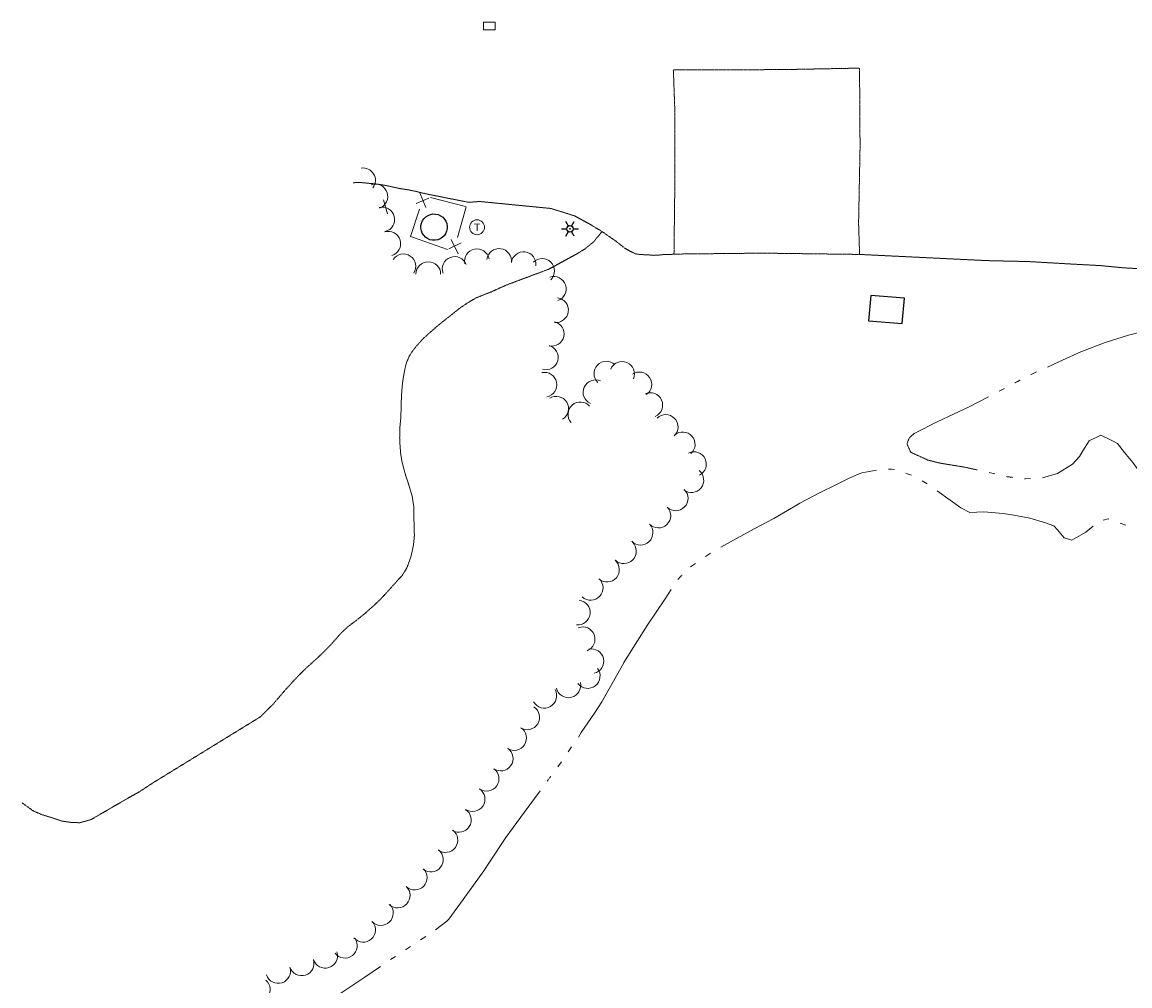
# Model space of a CAD drawing. Extents: x 386588 to 390135, y 96998 to 113606.
# Tile 4 of 92: x 386655 to 387014, y 97620 to 97933. Entities that reach past the tile are written whole.
import ezdxf
from ezdxf.enums import TextEntityAlignment as Align

# ---------------------------------------------------------------- set-up
doc = ezdxf.new("R2010")
doc.units = 0
doc.header["$MEASUREMENT"] = 0
for name, pattern in [('Wisdot3', [0.1875, 0.125, -0.0625]), ('Wisdot5', [0.1, 0.05, -0.05]), ('Wisdot6', [0.375, 0.125, -0.0625, 0.03125, -0.0625, 0.03125, -0.0625])]:
    doc.linetypes.add(name, pattern=pattern)
for name, color, linetype, lineweight in [('E_BLD', 241, 'Continuous', 25), ('E_DRN', 40, 'Continuous', 15), ('E_DWY', 2, 'Wisdot3', 15), ('E_LAND_Vegetation', 3, 'Continuous', 15), ('E_LTG', 21, 'Continuous', 25), ('E_MISCPROP_Railing', 30, 'Continuous', 15), ('E_MISCPROP_Solid', 241, 'Continuous', 15), ('E_PATH_Sidewalk', 2, 'Wisdot5', 15), ('E_WTR', 4, 'Wisdot6', 15), ('E_WTR_Elevations', 4, 'Continuous', 15)]:
    doc.layers.add(name, color=color, linetype=linetype, lineweight=lineweight)
doc.styles.add('Style-dot_font5', font='dot_font5.shx')

# ---------------------------------------------------------------- blocks, each defined once
blk = doc.blocks.new('INLET')
at = {"layer": 'E_DRN', "flags": 128}
blk.add_lwpolyline([(-7.5, 10), (7.5, 10), (7.5, 0), (-7.5, 0)], close=True, dxfattribs=at)
blk = doc.blocks.new('LPOL')
at = {"layer": 'E_LTG'}
for p, q in [((-4, 0), (-1.5, 0)), ((-0.75, 1.3), (-2, 3.46)), ((0.75, 1.3), (2, 3.46)), ((1.5, 0), (4, 0)), ((-2, -3.46), (-0.75, -1.3)), ((2, -3.46), (0.75, -1.3))]:
    blk.add_line(p, q, dxfattribs=at)
for radius in [1.5, 1.5, 1.5, 0.125]:
    blk.add_circle((0, 0), radius, dxfattribs=at)
blk = doc.blocks.new('TANK')
at = {"layer": 'E_MISCPROP_Solid'}
blk.add_circle((0, 0), 10.9, dxfattribs=at)
at = {"layer": 'E_MISCPROP_Solid', "style": 'Style-dot_font5', "width": 1.111111}
blk.add_text('T', height=10.8, dxfattribs=at).set_placement((0, 0), align=Align.MIDDLE_CENTER)

msp = doc.modelspace()

# ---------------------------------------------------------------- linework, layer by layer
at = {"layer": 'E_BLD'}
for p, q in [((386930.27, 97844.22), (386929.6, 97836.01)), ((386941.17, 97843.33), (386930.27, 97844.22)), ((386940.51, 97835.12), (386941.17, 97843.33)), ((386929.6, 97836.01), (386940.51, 97835.12))]:
    msp.add_line(p, q, dxfattribs=at)
msp.add_ellipse((386788.76, 97866.35), major_axis=(-4.07, 1.33), ratio=0.999619, dxfattribs=at)
at = {"layer": 'E_DWY', "flags": 128}
for points in [[(386762.57, 97880.75), (386764.71, 97880.84), (386770.43, 97880.29), (386772.93, 97879.88), (386775.13, 97879.42), (386777.73, 97878.85), (386780.49, 97878.44), (386782.88, 97877.93), (386784.97, 97877.42), (386786.86, 97877), (386799.94, 97874.4)], [(386926.67, 97857.51), (386967.8, 97855.51), (386981.49, 97855.19), (386995.02, 97854.41), (387004.9, 97853.88), (387011.83, 97853.2), (387029.19, 97852.16), (387048.2, 97850.98), (387060.05, 97849.93), (387068.01, 97848.78), (387073.62, 97848.21), (387076.6, 97847.36), (387080.24, 97845.54), (387084.23, 97843.4), (387087.49, 97840.75), (387090.22, 97837.1), (387095.98, 97829.05), (387104.82, 97814.74), (387112.81, 97803.16), (387122.69, 97787.31), (387129.43, 97774.69), (387135.15, 97764.01), (387135.57, 97763.34), (387136.46, 97763.15), (387145.94, 97767.55), (387148.81, 97769.21), (387152.36, 97771.04), (387156.24, 97773.08), (387159.61, 97774.72), (387162.65, 97776.74), (387164.67, 97778.55), (387166.76, 97780.92), (387168.23, 97782.87), (387169.85, 97785.42), (387171.18, 97787.63), (387172.27, 97789.4), (387173.19, 97791.02), (387173.25, 97791.5), (387172.41, 97792.59), (387170.34, 97794.15), (387168.1, 97795.68), (387165.2, 97798.15), (387162.76, 97800.01), (387159.81, 97802.53), (387157.56, 97804.75), (387155.4, 97806.86), (387153.52, 97808.59), (387151.91, 97810.16), (387149.61, 97812.22), (387146.65, 97814.42), (387144.4, 97815.79), (387134.51, 97820.7), (387126.45, 97825.17), (387122.9, 97827.41), (387121.49, 97828.42), (387119.98, 97829.72), (387118.71, 97831.1), (387117.91, 97832.25), (387117.34, 97833.66), (387117.08, 97834.88), (387117, 97835.81), (387117.07, 97837.31), (387117.25, 97838.68), (387117.66, 97840.06), (387118.36, 97841.86), (387119.02, 97843.41), (387122.11, 97849.98), (387128, 97859.49), (387132.88, 97867.69), (387139.16, 97879.33)], [(386799.94, 97874.4), (386803.54, 97874.66), (386826.63, 97872.41), (386834.34, 97869.97), (386839.11, 97867.39), (386843.5, 97864.73), (386847.73, 97861.77), (386850.46, 97859.61), (386852.64, 97858.39), (386853.91, 97857.76), (386855.27, 97857.51), (386856.75, 97857.42), (386858.49, 97857.33), (386860.06, 97857.21), (386861.76, 97857.31), (386863.3, 97857.48), (386864.96, 97857.44), (386866.51, 97857.62)], [(386843.2, 97864.91), (386840.37, 97861.51), (386837.57, 97859.25), (386835.59, 97858.02), (386825.53, 97852.53)], [(386790.3, 97834.71), (386797.18, 97840.16), (386799.45, 97841.69), (386802.25, 97843.38), (386804.63, 97844.35), (386807.1, 97845.29), (386811.36, 97847.22), (386812.5, 97847.71), (386825.81, 97852.68)], [(386790.3, 97834.71), (386787.47, 97832.24), (386785.32, 97830.3), (386783.85, 97828.71), (386782.41, 97827.05), (386781.38, 97825.63), (386780.62, 97824.33), (386779.75, 97822.3), (386779.17, 97819.79), (386778.56, 97816.16), (386778.29, 97813.28), (386778.12, 97809.95), (386778.06, 97807.02), (386777.93, 97804.17), (386777.68, 97801.53), (386777.6, 97798.09), (386777.7, 97796.08), (386777.89, 97793.27), (386778.4, 97790.05), (386779.55, 97785.88), (386780.68, 97782.43), (386781.65, 97779.19), (386782.16, 97775.96), (386782.18, 97772.76), (386782.3, 97769.54), (386782.37, 97766.34), (386782.08, 97763.29), (386781.25, 97759.57), (386779.98, 97755.99), (386778.45, 97753.5), (386776.78, 97751.71), (386774.63, 97749.3), (386772.1, 97746.5), (386769.52, 97743.97), (386766.08, 97740.93), (386763.73, 97739.04), (386760.88, 97736.91), (386759.4, 97735.58), (386757.83, 97733.92), (386755.36, 97731.08), (386752.21, 97727.93), (386750.38, 97726.2), (386747.34, 97723.5), (386744.63, 97720.83), (386743.17, 97719.24), (386740.39, 97716.2), (386736.73, 97711.93), (386732.49, 97707.67), (386697.51, 97686.18), (386693.23, 97683.37), (386688.37, 97680.62), (386677.6, 97674.37), (386673.93, 97673.34), (386671.34, 97673.41), (386667.94, 97673.91), (386665.57, 97674.75), (386661.38, 97676.05), (386658.82, 97677.2), (386657.43, 97678.19), (386655.25, 97679.77)]]:
    msp.add_lwpolyline(points, dxfattribs=at)
at = {"layer": 'E_LAND_Vegetation'}
msp.add_line((386773.69, 97870.62), (386772.34, 97875.21), dxfattribs=at)
for centre, start, end in [((386765.74, 97881.56), 322.7733, 99.0466), ((386769.74, 97876.3), 289.3768, 109.3614), ((386771.97, 97868.84), 283.913, 103.8977), ((386773.9, 97860.97), 286.9766, 106.9613), ((386802.66, 97855.31), 11.7774, 191.7621), ((386809.84, 97855.39), 352.531, 172.5157), ((386778.84, 97853.65), 326.7363, 146.721), ((386795.4, 97852.81), 20.2904, 200.275), ((386817.77, 97854.34), 352.531, 172.5157), ((386823.77, 97852.17), 314.7914, 134.7761), ((386786.89, 97851.13), 359.9334, 179.9181), ((386827.57, 97846.34), 288.6672, 108.6519), ((386828.28, 97839.44), 262.7929, 82.7775), ((386826.89, 97831.77), 257.6282, 77.6129), ((386824.98, 97824.14), 254.0868, 74.0715), ((386844.59, 97818.89), 46.5279, 226.5126), ((386824.52, 97815.29), 281.6378, 101.6225), ((386849.68, 97818.79), 337.0139, 156.9985), ((386855.28, 97815.38), 304.2043, 124.189), ((386841.07, 97812.85), 65.8264, 245.8111), ((386858.84, 97808.69), 293.6414, 113.6261), ((386828.33, 97807.52), 301.5552, 121.5399), ((386836.16, 97805.68), 41.3639, 221.3485), ((386863.82, 97801.6), 314.155, 134.1396), ((386869.35, 97795.96), 311.6918, 131.6764), ((386873, 97789.55), 296.168, 116.1527), ((386872.15, 97784.34), 231.4775, 51.4621), ((386867.07, 97778.45), 225.8484, 45.833), ((386861.46, 97772.87), 223.7437, 43.7284), ((386855.69, 97767.32), 223.9194, 43.9041), ((386850.27, 97761.33), 226.3268, 46.3115), ((386844.8, 97755.34), 229.5373, 49.522), ((386839.51, 97749.45), 227.377, 47.3616), ((386835.36, 97741.44), 263.7524, 83.7371), ((386836.91, 97732.81), 290.858, 110.8426), ((386839.75, 97725.68), 282.6042, 102.5889), ((386838.56, 97720.88), 217.8243, 37.809), ((386832.29, 97717.86), 193.8481, 13.8328), ((386824.49, 97714.48), 210.0543, 30.039), ((386818.96, 97707.48), 238.0828, 58.0675), ((386814.71, 97700.76), 237.0608, 57.0455), ((386810.36, 97694.13), 235.1125, 55.0972), ((386805.79, 97687.57), 235.2628, 55.2475), ((386801.25, 97680.97), 235.775, 55.7597), ((386796.8, 97674.25), 237.3968, 57.3815), ((386792.44, 97667.71), 233.694, 53.6786), ((386787.7, 97661.39), 231.1879, 51.1726), ((386782.51, 97655.56), 226.1022, 46.0868), ((386776.98, 97649.75), 226.8801, 46.8648), ((386771.52, 97644.06), 223.8272, 43.8118), ((386765.78, 97638.64), 221.2802, 41.2649), ((386759.86, 97633.47), 217.3394, 37.3241), ((386745.85, 97627.76), 197.9922, 17.9769), ((386753.46, 97630.23), 197.9922, 17.9769), ((386738.25, 97625.29), 197.9922, 17.9769), ((386731.64, 97619.29), 229.237, 49.2217)]:
    msp.add_arc(centre, 4, start, end, dxfattribs=at)
at = {"layer": 'E_MISCPROP_Railing'}
for p, q in [((386786.12, 97872.77), (386784.13, 97877.47)), ((386782.99, 97873.98), (386787.01, 97875.71)), ((386794.3, 97862.35), (386796.51, 97857.74)), ((386797.49, 97861.28), (386793.55, 97859.37))]:
    msp.add_line(p, q, dxfattribs=at)
at = {"layer": 'E_MISCPROP_Railing', "flags": 128}
for points in [[(386787.62, 97875.98), (386798.97, 97873)], [(386782.04, 97862.98), (386781.13, 97863.3), (386784.04, 97872.19)], [(386799.11, 97872.97), (386796.36, 97863.02)], [(386793.12, 97859.15), (386782.04, 97862.98)]]:
    msp.add_lwpolyline(points, dxfattribs=at)
at = {"layer": 'E_PATH_Sidewalk', "flags": 128}
for points in [[(386926.67, 97857.51), (386895.26, 97857.93), (386866.51, 97857.62), (386866.76, 97877.99), (386866.82, 97903.14), (386866.32, 97917.28), (386901.97, 97917.41), (386926.65, 97917.89), (386926.82, 97892.36)], [(386926.82, 97892.38), (386926.34, 97867.71), (386926.67, 97857.51)]]:
    msp.add_lwpolyline(points, dxfattribs=at)
at = {"layer": 'E_WTR'}
msp.add_line((386948.84, 97790.86), (386948.67, 97790.87), dxfattribs=at)
at = {"layer": 'E_WTR', "flags": 128}
for points in [[(386977.03, 97815.89), (386978.76, 97816.8)], [(386964.81, 97787.66), (386960.72, 97788.57), (386952.59, 97789.9), (386948.84, 97790.86), (386948.67, 97790.87), (386948.55, 97790.99), (386943.25, 97793.37), (386942.02, 97796.09), (386942.76, 97798.04), (386943.29, 97798.55)], [(386976.24, 97785.27), (386974.31, 97785.5)], [(386867.81, 97752.13), (386868.1, 97752.56), (386869.11, 97753.57)], [(386825.4, 97686.79), (386826.55, 97688.36)]]:
    msp.add_lwpolyline(points, dxfattribs=at)
at = {"layer": 'E_WTR_Elevations', "flags": 128}
for points in [[(386987.54, 97821.02), (386991.2, 97822.67), (386998.33, 97825.99), (387006.21, 97828.99), (387013.81, 97831.31)], [(387013.81, 97831.31), (387014.28, 97831.45), (387020.31, 97832.95), (387026.08, 97833.4), (387031.82, 97832.79), (387035.21, 97832.21), (387035.8, 97832.19), (387040.58, 97830.86), (387041.52, 97830.52)], [(386982.21, 97818.61), (386982.24, 97818.62), (386983.99, 97819.41)], [(386971.86, 97813.18), (386973.58, 97814.08)], [(386943.29, 97798.55), (386944.31, 97799.52), (386952, 97803.33), (386962.14, 97808.1), (386968.4, 97811.37)], [(387008.37, 97797.16), (387004.9, 97798.93), (387001.09, 97797.1), (386999.05, 97793.89), (386997.9, 97792.04), (386995.69, 97789.49), (386990.77, 97786.47), (386985.99, 97785.11), (386985.95, 97785.11)], [(387021.41, 97774.4), (387022.82, 97776.06), (387022.23, 97778.67), (387019.5, 97783.69), (387017.12, 97787.34), (387015.2, 97790.05), (387012.53, 97793.33), (387010.23, 97796.22), (387008.37, 97797.16)], [(386906.42, 97776.35), (386907.31, 97776.86), (386913.68, 97780.23), (386918.99, 97782.89), (386923.03, 97784.88), (386925.96, 97786.17), (386927.43, 97786.78), (386932.15, 97787.6)], [(386936.02, 97787.91), (386937.05, 97787.89), (386937.97, 97787.8)], [(386941.69, 97786.67), (386942.56, 97786.35), (386943.49, 97785.94)], [(386946.92, 97784.1), (386948.61, 97783.12)], [(386970.51, 97786.36), (386968.61, 97786.8)], [(386982.06, 97784.88), (386980.4, 97784.78), (386980.11, 97784.82)], [(386951.82, 97780.91), (386956.05, 97777.92), (386959.44, 97775.34), (386962.36, 97773.83), (386966.91, 97774.05), (386973.18, 97773.52), (386977.32, 97772.92), (386977.81, 97772.83)], [(386881.73, 97762.6), (386885.84, 97764.86), (386892.48, 97768.56), (386898.82, 97771.98), (386906.42, 97776.35)], [(386977.81, 97772.83), (386981.87, 97772.04), (386986.95, 97770.49), (386989.62, 97769.55), (386990.81, 97768.31), (386992.95, 97765.71), (386995.43, 97764.86), (386999.96, 97767.48), (387002.32, 97769.4)], [(387005.58, 97771.42), (387007.21, 97771.82), (387007.47, 97771.73)], [(387011.14, 97770.4), (387012.94, 97769.74), (387012.97, 97769.75)], [(386876.73, 97759.58), (386878.34, 97760.67)], [(386871.88, 97756.31), (386873.5, 97757.4)], [(386850.28, 97725.18), (386850.31, 97725.23), (386857.82, 97737.25), (386863.65, 97745.93), (386865.64, 97748.9)], [(386835.51, 97701.12), (386836.47, 97702.53), (386840.76, 97708.82), (386843.15, 97712.55), (386850.28, 97725.18)], [(386832.23, 97696.27), (386833.32, 97697.89)], [(386828.86, 97691.5), (386830.01, 97693.07)], [(386806.73, 97660.61), (386811.99, 97668.56), (386817.91, 97676.6), (386823.09, 97683.65)], [(386789.27, 97638.62), (386792.91, 97641.45), (386793.53, 97642.04), (386798.19, 97648.49), (386804.86, 97657.78), (386806.73, 97660.61)], [(386784.4, 97635.38), (386786.03, 97636.45)], [(386779.51, 97632.17), (386781.14, 97633.24)], [(386774.63, 97628.96), (386774.67, 97628.99), (386776.26, 97630.03)], [(386748.22, 97610.63), (386750.06, 97612), (386757.85, 97617.67), (386766.27, 97623.32), (386771.4, 97626.78)]]:
    msp.add_lwpolyline(points, dxfattribs=at)

# ---------------------------------------------------------------- block references
at = {"layer": 'E_DRN', "xscale": 0.25, "yscale": 0.25, "zscale": 0.25}
msp.add_blockref('INLET', (386806.67, 97930.29), dxfattribs=at)
at = {"layer": 'E_LTG', "xscale": 0.692840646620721, "yscale": 0.692840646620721, "zscale": 0.692840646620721}
msp.add_blockref('LPOL', (386832.8, 97865.8), dxfattribs=at)
at = {"layer": 'E_MISCPROP_Solid', "xscale": 0.2206654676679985, "yscale": 0.2206654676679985, "zscale": 0.2206654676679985}
msp.add_blockref('TANK', (386802.69, 97866.32), dxfattribs=at)

doc.saveas('drawing.dxf')
